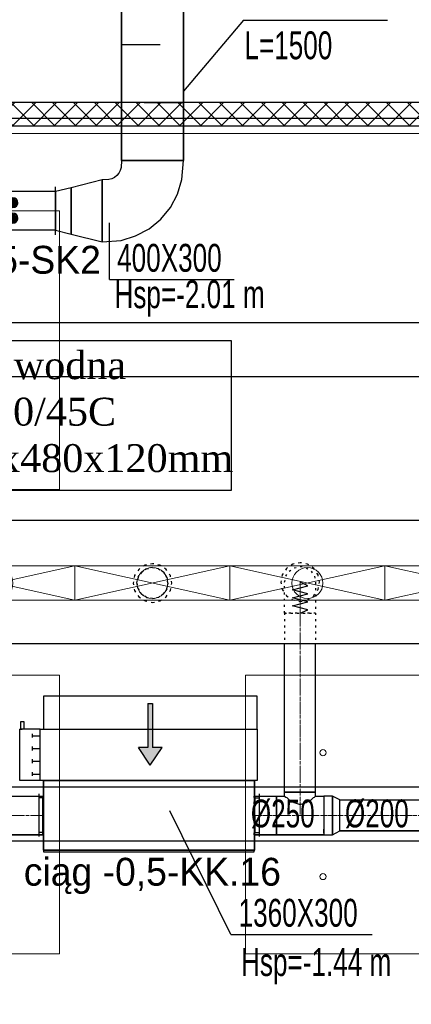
# Model space of a CAD drawing. Header units: centimetres. Extents: x -228435 to 46820, y -89367 to 152985.
# Tile 174 of 252: x 6604 to 9130, y 23275 to 29635. Entities that reach past the tile are written whole.
import ezdxf

# ---------------------------------------------------------------- set-up
doc = ezdxf.new("R2010")
doc.units = ezdxf.units.CM
doc.header["$LTSCALE"] = 50
doc.header["$PDMODE"] = 35
doc.header["$PDSIZE"] = 0.1
for name, pattern in [('CADVENT_CENTERLINE', [9.9, 7.4, -1, 0.5, -1]), ('CADVENT_HIDDEN', [0.8, 0.25, -0.55]), ('Kondygnacja  -0_5$0$HIDDEN', [9.525, 6.35, -3.175]), ('Kondygnacja  -0_5$0$HIDDEN2', [4.7625, 3.175, -1.5875]), ('Osie rzutów$0$DASHDOT2', [12.7, 6.35, -3.175, 0, -3.175])]:
    doc.linetypes.add(name, pattern=pattern)
doc.layers.get('0').update_dxf_attribs({"color": 8})
doc.layers.get('DEFPOINTS').update_dxf_attribs({"color": 8})
for name, color, linetype in [('01-103-Went PP_poziom-0_5$0$L_Nawiew', 3, 'Continuous'), ('bgde-nawiewEXP', 1, 'Continuous'), ('bgde-nawiewHIDDEN', 1, 'Continuous'), ('bgde-tekst', 7, 'Continuous'), ('bgde-wywiewSOL', 5, 'Continuous'), ('bgde_AJ_opis', 7, 'Continuous'), ('bgde_redukcja', 3, 'Continuous'), ('bgde_tlumik', 6, 'Continuous'), ('bgde_VAV', 7, 'Continuous'), ('bgde_wymiary tłumik VAV', 7, 'Continuous'), ('Kondygnacja  -0_5$0$ARCH_GK', 8, 'Continuous'), ('Kondygnacja  -0_5$0$ARCH_KONSTR_POWYŻEJ RZUTU', 8, 'Kondygnacja  -0_5$0$HIDDEN'), ('Kondygnacja  -0_5$0$ARCH_KONSTR_POWYŻEJ RZUTU_IST', 8, 'Kondygnacja  -0_5$0$HIDDEN2'), ('Osie rzutów$0$ARCH_INFO_OSIE_IST', 8, 'Osie rzutów$0$DASHDOT2'), ('Osie rzutów$0$ARCH_INFO_OSIE_OPISY_IST', 8, 'Continuous')]:
    doc.layers.add(name, color=color, linetype=linetype)
for name, color, linetype, lineweight in [('bgde-nawiewCEN', 7, 'Continuous', 13), ('bgde_AJ_specyfikacja', 2, 'Continuous', 30), ('bgde_nawiewnik', 11, 'Continuous', 5), ('Kondygnacja  -0_5$0$ARCH_INFO_WYMIARY', 8, 'Continuous', 9), ('Kondygnacja  -0_5$0$ARCH_WIDOK', 8, 'Continuous', 13), ('SU Lampy kwadratowe  -05$0$ARCH_SUFITY_PODWIESZANE', 8, 'Continuous', 9)]:
    doc.layers.add(name, color=color, linetype=linetype, lineweight=lineweight)
doc.styles.add('Kondygnacja  -0_5$0$Romans', font='Romans.shx', dxfattribs={"width": 0.7})
doc.dimstyles.new('Kondygnacja  -0_5$0$Wymiary 1-100', dxfattribs={"dimtxt": 12, "dimasz": 10, "dimexe": 5, "dimexo": 0, "dimgap": 4, "dimtad": 1, "dimrnd": 0.5, "dimzin": 12, "dimdsep": 46, "dimtxsty": 'Kondygnacja  -0_5$0$Romans', "dimblk": 'Kondygnacja  -0_5$0$_Oblique', "dimcen": 10, "dimdle": 10, "dimclrt": 55, "dimazin": 0, "dimtfac": 1, "dimtmove": 1, "dimatfit": 3, "dimfxl": 0, "dimtolj": 1, "dimtzin": 0, "dimarcsym": 0})

# ---------------------------------------------------------------- blocks, each defined once
blk = doc.blocks.new('Osie rzutów')
at = {"layer": 'Osie rzutów$0$ARCH_INFO_OSIE_IST', "ltscale": 10}
for p, q in [((12860, 12510), (12860, 4623.26)), ((4436.04, 7400), (15156.54, 7400))]:
    blk.add_line(p, q, dxfattribs=at)
blk = doc.blocks.new('SU Lampy kwadratowe  -05$0$moduł sufitu')
at = {"layer": 'SU Lampy kwadratowe  -05$0$ARCH_SUFITY_PODWIESZANE'}
for points in [[(60, -60), (240, -60), (240, -240), (60, -240)], [(360, -60), (540, -60), (540, -240), (360, -240)], [(60, -360), (240, -360), (240, -540), (60, -540)], [(360, -360), (540, -360), (540, -540), (360, -540)]]:
    blk.add_lwpolyline(points, close=True, dxfattribs=at)
for centre in [(110, -110), (190, -110), (410, -110), (490, -110), (110, -190), (190, -190), (410, -190), (490, -190), (110, -410), (190, -410), (410, -410), (490, -410), (110, -490), (190, -490), (410, -490), (490, -490)]:
    blk.add_circle(centre, 2, dxfattribs=at)
blk = doc.blocks.new('SU Lampy kwadratowe  -05')
at = {"layer": 'SU Lampy kwadratowe  -05$0$ARCH_SUFITY_PODWIESZANE'}
blk.add_lwpolyline([(12920, 7040), (13100, 7040), (13100, 6860), (12920, 6860)], close=True, dxfattribs=at)
for centre in [(12970, 6990), (12970, 6910)]:
    blk.add_circle(centre, 2, dxfattribs=at)
blk.add_blockref('SU Lampy kwadratowe  -05$0$moduł sufitu', (12260, 7400), dxfattribs=at)
blk = doc.blocks.new('Kondygnacja  -0_5$0$konstrukcja istniejąca -0.5')
at = {"layer": 'Kondygnacja  -0_5$0$ARCH_KONSTR_POWYŻEJ RZUTU_IST', "ltscale": 10}
for points in [[(12338, 7267.89), (13382, 7267.89), (13382, 7232.89), (12338, 7232.89)], [(12338, 6967.89), (13382, 6967.89), (13382, 6932.89), (12338, 6932.89)]]:
    blk.add_lwpolyline(points, dxfattribs=at)
blk = doc.blocks.new('Kondygnacja  -0_5$0$_Oblique')
at = {"color": 0, "linetype": 'ByBlock', "lineweight": -2}
blk.add_line((-0.5, -0.5), (0.5, 0.5), dxfattribs=at)
blk = doc.blocks.new('*D212')
at = {"layer": 'DEFPOINTS', "color": 0}
for p in [(-30586.3, 81900), (-30681.1, 12489.5), (9064, 12489.5)]:
    blk.add_point(p, dxfattribs=at)
at = {"layer": 'Kondygnacja  -0_5$0$ARCH_INFO_WYMIARY', "color": 0, "lineweight": -2}
for p, q in [((-30673.1, 81900), (-30686.1, 81900)), ((-30681.1, 81910), (-30681.1, 12479.5)), ((-30673.1, 12489.5), (-30686.1, 12489.5))]:
    blk.add_line(p, q, dxfattribs=at)
at = {"layer": 'Kondygnacja  -0_5$0$ARCH_INFO_WYMIARY', "color": 0, "lineweight": -2, "xscale": 10, "yscale": 10, "zscale": 10}
for p, rotation in [((-30681.1, 81900), 90), ((-30681.1, 12489.5), 270)]:
    blk.add_blockref('Kondygnacja  -0_5$0$_Oblique', p, dxfattribs=dict(at, rotation=rotation))
at = {"layer": 'Kondygnacja  -0_5$0$ARCH_INFO_WYMIARY', "color": 55, "insert": (-30691.1, 47194.8), "char_height": 12, "attachment_point": 5, "rotation": 90, "style": 'Kondygnacja  -0_5$0$Romans'}
blk.add_mtext('\\A1;69410.5', dxfattribs=at)
blk = doc.blocks.new('06')
at = {"layer": 'bgde_VAV', "color": 3, "linetype": 'Continuous', "lineweight": -2}
for p, q in [((-54870.1, 68405), (-54870.1, 68375)), ((-54320.1, 68375), (-54320.1, 68405)), ((-54870.1, 68375), (-54870.1, 68125)), ((-54320.1, 68125), (-54320.1, 68375)), ((-54870.1, 68125), (-54870.1, 68095)), ((-54320.1, 68095), (-54320.1, 68125))]:
    blk.add_line(p, q, dxfattribs=at)
at = {"layer": 'bgde_VAV', "color": 3, "linetype": 'ByBlock', "lineweight": -2}
for p, q in [((-54320.1, 68375), (-54870.1, 68375)), ((-54320.1, 68125), (-54870.1, 68125))]:
    blk.add_line(p, q, dxfattribs=at)
at = {"layer": 'bgde_VAV', "color": 3, "linetype": 'Continuous', "lineweight": -3}
for p, q in [((-54595.1, 68303.2), (-54625.5, 68313.1)), ((-54595.1, 68303.2), (-54621, 68322)), ((-54595.1, 68303.2), (-54613.9, 68329.1)), ((-54595.1, 68303.2), (-54605, 68333.7)), ((-54595.1, 68303.2), (-54595.1, 68335.2)), ((-54595.1, 68303.2), (-54585.2, 68333.7)), ((-54595.1, 68303.2), (-54576.3, 68329.1)), ((-54595.1, 68303.2), (-54569.2, 68322)), ((-54595.1, 68303.2), (-54564.7, 68313.1)), ((-54595.1, 68303.2), (-54627.1, 68303.2)), ((-54595.1, 68303.2), (-54625.5, 68293.3)), ((-54595.1, 68303.2), (-54621, 68284.4)), ((-54595.1, 68303.2), (-54613.9, 68277.3)), ((-54595.1, 68303.2), (-54605, 68272.8)), ((-54595.1, 68303.2), (-54563.1, 68303.2)), ((-54595.1, 68303.2), (-54564.7, 68293.3)), ((-54595.1, 68303.2), (-54569.2, 68284.4)), ((-54595.1, 68303.2), (-54576.3, 68277.3)), ((-54595.1, 68303.2), (-54585.2, 68272.8)), ((-54595.1, 68303.2), (-54595.1, 68271.2)), ((-54595.1, 68203.2), (-54627.1, 68203.2)), ((-54595.1, 68203.2), (-54625.5, 68213.1)), ((-54595.1, 68203.2), (-54625.5, 68193.3)), ((-54595.1, 68203.2), (-54621, 68222)), ((-54595.1, 68203.2), (-54621, 68184.4)), ((-54595.1, 68203.2), (-54613.9, 68229.1)), ((-54595.1, 68203.2), (-54613.9, 68177.3)), ((-54595.1, 68203.2), (-54605, 68233.7)), ((-54595.1, 68203.2), (-54605, 68172.8)), ((-54595.1, 68203.2), (-54595.1, 68235.2)), ((-54595.1, 68203.2), (-54585.2, 68233.7)), ((-54595.1, 68203.2), (-54576.3, 68229.1)), ((-54595.1, 68203.2), (-54569.2, 68222)), ((-54595.1, 68203.2), (-54564.7, 68213.1)), ((-54595.1, 68203.2), (-54563.1, 68203.2)), ((-54595.1, 68203.2), (-54564.7, 68193.3)), ((-54595.1, 68203.2), (-54569.2, 68184.4)), ((-54595.1, 68203.2), (-54576.3, 68177.3)), ((-54595.1, 68203.2), (-54585.2, 68172.8)), ((-54595.1, 68203.2), (-54595.1, 68171.2))]:
    blk.add_line(p, q, dxfattribs=at)
for centre in [(-54595.1, 68303.2), (-54595.1, 68203.2)]:
    blk.add_ellipse(centre, major_axis=(32, 0), ratio=1, start_param=-1.570796, end_param=4.712389, dxfattribs=at)
blk = doc.blocks.new('*a470')
at = {"layer": 'bgde-tekst'}
blk.add_line((0, 0), (806, 0), dxfattribs=at)
blk = doc.blocks.new('A$C5B3E7367')
at = {"layer": '01-103-Went PP_poziom-0_5$0$L_Nawiew'}
h = blk.add_hatch(color=256, dxfattribs=at)
h.paths.add_polyline_path([(215, 704), (215, 674), (331.7, 674), (331.7, 612.1), (445.9, 689), (331.7, 765.9), (331.7, 704)])
h.paths.add_polyline_path([(48.3, 704), (48.3, 674), (215, 674), (215, 704)])
for p, q in [((215, 1400), (215, 1530)), ((545, 1530), (215, 1530)), ((215, 1530), (215, 1515)), ((545, 1400), (545, 1530)), ((215, 1525), (165, 1525)), ((165, 1525), (165, 1505)), ((165, 1505), (215, 1505)), ((545, 1400), (215, 1400)), ((215, 1400), (215, 1378)), ((243.8, 1452), (268.8, 1452)), ((256.2, 1452), (256.2, 1400)), ((326.2, 1452), (351.2, 1452)), ((338.8, 1452), (338.8, 1400)), ((408.8, 1452), (433.8, 1452)), ((421.2, 1452), (421.2, 1400)), ((491.2, 1452), (516.2, 1452)), ((503.8, 1452), (503.8, 1400)), ((545, 0), (545, 1400)), ((0, 1378), (215, 1378)), ((0, 0), (0, 1378)), ((215, 1378), (215, 0)), ((445.9, 689), (331.7, 765.9)), ((331.7, 704), (331.7, 765.9)), ((48.3, 704), (331.7, 704)), ((48.3, 704), (48.3, 674)), ((48.3, 674), (331.7, 674)), ((445.9, 689), (331.7, 612.1)), ((331.7, 612.1), (331.7, 674)), ((215, 0), (0, 0)), ((215, 0), (545, 0))]:
    blk.add_line(p, q, dxfattribs=at)
blk = doc.blocks.new('A$C53CA46B8')
at = {"layer": 'bgde-wywiewSOL'}
for p, q in [((112.9, 511.1), (-162.1, 511.1)), ((-137.1, 481.1), (-137.1, 511.1)), ((87.9, 481.1), (87.9, 511.1)), ((200.4, 481.1), (-249.6, 481.1)), ((-249.6, 481.1), (-249.6, -878.9)), ((200.4, 481.1), (200.4, -878.9)), ((200.4, -878.9), (-249.6, -878.9)), ((-137.1, -878.9), (-137.1, -908.9)), ((87.9, -878.9), (87.9, -908.9)), ((112.9, -908.9), (-162.1, -908.9))]:
    blk.add_line(p, q, dxfattribs=at)
at = {"layer": '01-103-Went PP_poziom-0_5$0$L_Nawiew'}
blk.add_blockref('A$C5B3E7367', (-794.6, -893.9), dxfattribs=at)
blk = doc.blocks.new('A$C066D7839')
at = {"layer": 'bgde_nawiewnik'}
for p, q in [((-50, -11.15), (-50, 11.15)), ((-50, 11.15), (50, 11.15)), ((-50, -11.15), (50, 11.15)), ((50, -11.15), (-50, 11.15)), ((50, 11.15), (50, -11.15)), ((50, -11.15), (-50, -11.15))]:
    blk.add_line(p, q, dxfattribs=at)
blk.add_circle((0, 0), 10, dxfattribs=at)
blk = doc.blocks.new('*a386')
at = {"layer": 'bgde-tekst'}
blk.add_line((0, 0), (911, 0), dxfattribs=at)
blk = doc.blocks.new('t42')
at = {"layer": 'bgde_tlumik'}
for p, q in [((7407.5, 29850), (7657.5, 29850)), ((7260, 29475), (7510, 29475)), ((7407.5, 29100), (7657.5, 29100))]:
    blk.add_line(p, q, dxfattribs=at)
blk.add_lwpolyline([(7660, 28725), (7260, 28725), (7260, 30225), (7660, 30225)], close=True, dxfattribs=at)

msp = doc.modelspace()

# ---------------------------------------------------------------- hatches: boundary and pattern name
at = {"layer": 'Kondygnacja  -0_5$0$ARCH_GK', "linetype": 'Continuous', "lineweight": -3}
h = msp.add_hatch(dxfattribs=at)
h.set_pattern_fill('ANSI37', color=256, scale=30, angle=-360, style=0)
h.set_pattern_definition([(45, (-121140, -45000), (-67.35192, 67.35192), []), (135, (-121140, -45000), (-67.35192, -67.35192), [])])
h.paths.add_polyline_path([(13105, 28950), (13105, 29100), (3945, 29100), (3870, 29062.5), (3870, 28950)], flags=0)
h.paths.add_polyline_path([(3870, 28950), (3870, 29062.5), (3795, 29100), (1815, 29100), (1815, 28950)], flags=0)

# ---------------------------------------------------------------- linework, layer by layer
at = {"layer": 'bgde-nawiewCEN', "linetype": 'CADVENT_CENTERLINE', "ltscale": 0.06}
for p, q in [((8413.114, 26002.278), (8413.114, 26001.804)), ((8413.114, 26001.804), (8413.114, 26000.678)), ((8413.114, 26000.678), (8413.114, 25998.485)), ((8413.114, 25998.485), (8413.114, 25994.871)), ((8413.114, 25994.871), (8413.114, 25989.478)), ((8413.114, 25989.478), (8413.114, 25981.952)), ((8413.114, 25981.952), (8413.114, 25971.937)), ((8413.114, 25971.937), (8413.114, 25959.078)), ((8413.114, 25959.078), (8413.114, 25943.019)), ((8413.114, 25943.019), (8413.114, 25923.404)), ((8413.114, 25923.404), (8413.114, 25899.878)), ((8413.114, 25899.878), (8413.114, 25872.085)), ((8413.114, 25872.085), (8413.114, 25820.974)), ((8413.114, 25820.974), (8413.114, 25802.278)), ((8413.114, 24645.218), (8413.114, 25802.278)), ((8413.114, 24645.218), (8413.114, 24495.218)), ((6345.733, 24495.218), (6752.114, 24495.218)), ((6756.114, 24495.218), (6752.114, 24495.218)), ((8116.114, 24495.218), (8120.114, 24495.218)), ((8260.114, 24495.218), (8120.114, 24495.218)), ((8413.114, 24495.218), (8260.114, 24495.218)), ((8566.114, 24495.218), (8413.114, 24495.218)), ((8566.114, 24495.218), (8669.114, 24495.218)), ((8669.114, 24495.218), (11211.359, 24495.218))]:
    msp.add_line(p, q, dxfattribs=at)
at = {"layer": 'bgde-nawiewEXP', "linetype": 'Continuous'}
for points in [[(5782.767, 30338.607), (5792.767, 30338.607), (5792.767, 30738.607), (7134.997, 30738.607), (7134.997, 30338.607), (7159.997, 30338.607), (7198.266, 30330.994), (7230.708, 30309.317), (7252.385, 30276.875), (7259.997, 30238.607), (7259.997, 28725), (7659.997, 28725), (7659.997, 30213.607), (7259.997, 30213.607), (7659.997, 30213.607), (7659.997, 30238.607), (7667.609, 30276.875), (7689.287, 30309.317), (7721.729, 30330.994), (7759.997, 30338.607), (7784.997, 30338.607), (7784.997, 30738.607), (7134.997, 30738.607)], [(6934.997, 28550), (6934.997, 28250), (7134.997, 28200), (7257.543, 28209.607), (7351.34, 28238.06), (7437.784, 28284.266), (7513.553, 28346.447), (7575.735, 28422.216), (7621.94, 28508.66), (7650.393, 28602.457), (7660.001, 28724.998), (7260.001, 28725.002), (7258.079, 28680.493), (7252.388, 28661.734), (7243.147, 28644.444), (7230.71, 28629.29), (7215.556, 28616.854), (7198.267, 28607.612), (7179.507, 28601.922), (7134.997, 28600), (7134.997, 28200), (7134.997, 28600), (6934.997, 28550), (6934.997, 28250)], [(6934.997, 28250), (6934.997, 28550)], [(-40588.801, 26403.234), (10635.702, 26403.234), (10635.702, 25603.234), (-40588.801, 25603.234)], [(8120.114, 24370.218), (8260.114, 24370.218), (8260.114, 24620.218), (8313.114, 24620.218), (8313.114, 24645.218), (8513.114, 24645.218), (8513.114, 25603.234)], [(8313.114, 24620.218), (8320.726, 24612.606), (8327.119, 24610.703), (8342.403, 24595.418), (8368.86, 24583.606), (8374.846, 24577.621), (8413.114, 24566.228), (8451.383, 24577.621), (8457.368, 24583.606), (8483.825, 24595.418), (8499.11, 24610.703), (8505.502, 24612.606), (8513.114, 24620.218), (8513.114, 24645.218), (8313.114, 24645.218), (8313.114, 25603.234)], [(6292.733, 24620.218), (6345.733, 24620.218), (6345.733, 24370.218), (6752.114, 24370.218)], [(6345.733, 24370.218), (6345.733, 24620.218), (6752.114, 24620.218), (6752.114, 24610.703)], [(6752.114, 24370.218), (6752.114, 24620.218), (6756.114, 24620.218)], [(6752.114, 24610.703), (6752.114, 24620.218)], [(8116.114, 24620.218), (8120.114, 24620.218), (8120.114, 24610.703)], [(8120.114, 24610.703), (8120.114, 24620.218)], [(8513.114, 24620.218), (8566.114, 24620.218), (8566.114, 24379.733), (8566.114, 24379.733), (8566.114, 24370.218), (8620.957, 24370.218), (8620.957, 24620.218), (8566.114, 24620.218), (8566.114, 24379.733), (8566.114, 24379.733), (8566.114, 24370.218), (8260.114, 24370.218)], [(6752.114, 24495.218), (6752.114, 24610.703)], [(6752.114, 24610.703), (6752.114, 24583.606)], [(8120.114, 24495.218), (8120.114, 24610.703)], [(8120.114, 24610.703), (8120.114, 24583.606)], [(8669.114, 24395.218), (8669.114, 24595.218), (11211.359, 24595.218), (11211.359, 24424.507)], [(6752.114, 24495.218), (6752.114, 24447.383)], [(6752.114, 24447.383), (6752.114, 24495.218)], [(8120.114, 24495.218), (8120.114, 24447.383)], [(8120.114, 24447.383), (8120.114, 24495.218)], [(6752.114, 24406.83), (6752.114, 24447.383)], [(6752.114, 24447.383), (6752.114, 24406.83)], [(8120.114, 24406.83), (8120.114, 24447.383)], [(8120.114, 24447.383), (8120.114, 24406.83)], [(6752.114, 24370.218), (6345.733, 24370.218)], [(6752.114, 24406.83), (6752.114, 24379.733)], [(6752.114, 24370.218), (6752.114, 24406.83)], [(6752.114, 24370.218), (6756.114, 24370.218)], [(8116.114, 24370.218), (8120.114, 24370.218)], [(8120.114, 24370.218), (8116.114, 24370.218)], [(8120.114, 24406.83), (8120.114, 24379.733)], [(8120.114, 24370.218), (8120.114, 24406.83)], [(8260.114, 24370.218), (8566.114, 24370.218)], [(8566.114, 24379.733), (8566.114, 24406.83)], [(8669.114, 24395.218), (11211.359, 24395.218)], [(11211.359, 24395.218), (8669.114, 24395.218)]]:
    msp.add_lwpolyline(points, dxfattribs=at)
for points in [[(6934.997, 28550), (6834.997, 28525), (6834.997, 28275), (6934.997, 28250)], [(6756.114, 24260.218), (8116.114, 24260.218), (8116.114, 24270.218), (6756.114, 24270.218), (6756.114, 24720.218), (8116.114, 24720.218), (8116.114, 24270.218), (6756.114, 24270.218)], [(8120.114, 24370.218), (8120.114, 24620.218), (8260.114, 24620.218), (8260.114, 24370.218)], [(8620.957, 24370.218), (8669.114, 24395.218), (8669.114, 24595.218), (8620.957, 24620.218), (8620.957, 24379.733)]]:
    msp.add_lwpolyline(points, close=True, dxfattribs=at)
at = {"layer": 'bgde-nawiewHIDDEN', "linetype": 'CADVENT_HIDDEN'}
for points in [[(7334.997, 25996.041), (7344.512, 25948.206), (7371.609, 25907.653), (7412.162, 25880.556), (7459.997, 25871.041), (7507.833, 25880.556), (7548.386, 25907.653), (7575.482, 25948.206), (7584.997, 25996.041), (7575.482, 26043.877), (7548.386, 26084.429), (7507.833, 26111.526), (7459.997, 26121.041), (7412.162, 26111.526), (7371.609, 26084.429), (7344.512, 26043.877)], [(7334.997, 25996.041), (7344.512, 25948.206), (7371.609, 25907.653), (7412.162, 25880.556), (7459.997, 25871.041), (7507.833, 25880.556), (7548.386, 25907.653), (7575.482, 25948.206), (7584.997, 25996.041), (7575.482, 26043.877), (7548.386, 26084.429), (7507.833, 26111.526), (7459.997, 26121.041), (7412.162, 26111.526), (7371.609, 26084.429), (7344.512, 26043.877)], [(7359.997, 25996.041), (7367.609, 25957.773), (7389.287, 25925.33), (7421.729, 25903.653), (7459.997, 25896.041), (7498.266, 25903.653), (7530.708, 25925.33), (7552.385, 25957.773), (7559.997, 25996.041), (7552.385, 26034.309), (7530.708, 26066.752), (7498.266, 26088.429), (7459.997, 26096.041), (7421.729, 26088.429), (7389.287, 26066.752), (7367.609, 26034.309)], [(7359.997, 25996.041), (7367.609, 26034.309), (7389.287, 26066.752), (7421.729, 26088.429), (7459.997, 26096.041), (7498.266, 26088.429), (7530.708, 26066.752), (7552.385, 26034.309), (7559.997, 25996.041), (7552.385, 25957.773), (7530.708, 25925.33), (7498.266, 25903.653), (7459.997, 25896.041), (7421.729, 25903.653), (7389.287, 25925.33), (7367.609, 25957.773)], [(8288.114, 26002.278), (8297.629, 25954.443), (8324.726, 25913.89), (8365.279, 25886.793), (8413.114, 25877.278), (8460.95, 25886.793), (8501.503, 25913.89), (8528.599, 25954.443), (8538.114, 26002.278), (8528.599, 26050.113), (8501.503, 26090.666), (8460.95, 26117.763), (8413.114, 26127.278), (8365.279, 26117.763), (8324.726, 26090.666), (8297.629, 26050.113)], [(8288.114, 26002.278), (8297.629, 25954.443), (8324.726, 25913.89), (8365.279, 25886.793), (8413.114, 25877.278), (8460.95, 25886.793), (8501.503, 25913.89), (8528.599, 25954.443), (8538.114, 26002.278), (8528.599, 26050.113), (8501.503, 26090.666), (8460.95, 26117.763), (8413.114, 26127.278), (8365.279, 26117.763), (8324.726, 26090.666), (8297.629, 26050.113)], [(8313.114, 25802.278), (8313.114, 26002.278), (8320.726, 26040.546), (8342.403, 26072.989), (8374.846, 26094.666), (8413.114, 26102.278), (8451.383, 26094.666), (8483.825, 26072.989), (8505.502, 26040.546), (8513.114, 26002.278), (8513.114, 25802.278), (8320.726, 25802.278)]]:
    msp.add_lwpolyline(points, close=True, dxfattribs=at)
at = {"layer": 'bgde-nawiewHIDDEN'}
for points in [[(7459.997, 25996.041), (7459.997, 25996.041)], [(8413.114, 25802.278), (8463.114, 25822.374), (8363.114, 25848.47), (8463.114, 25874.502), (8363.114, 25900.763), (8463.114, 25926.835), (8363.114, 25952.255), (8463.114, 25977.278), (8413.114, 26002.278)]]:
    msp.add_lwpolyline(points, dxfattribs=at)
at = {"layer": 'bgde-nawiewHIDDEN', "linetype": 'CADVENT_HIDDEN'}
for points in [[(8313.114, 25802.278), (8513.114, 25802.278), (8513.114, 25603.234)], [(8313.114, 25802.278), (8313.114, 25603.234)], [(6756.114, 24370.218), (6756.114, 24620.218)], [(8116.114, 24370.218), (8116.114, 24620.218)]]:
    msp.add_lwpolyline(points, dxfattribs=at)
at = {"layer": 'bgde-tekst'}
msp.add_lwpolyline([(7182.194, 27956.909), (7182.194, 28322.252), (7182.194, 28322.252)], dxfattribs=at)
at = {"layer": 'bgde-tekst', "elevation": 1920}
for points in [[(7182.194, 27956.909), (7182.194, 28322.252), (7182.194, 28322.252)], [(7965.99, 23725.961), (7571.64, 24523.772), (7571.64, 24523.772)]]:
    msp.add_lwpolyline(points, dxfattribs=at)
at = {"layer": 'bgde_AJ_opis', "elevation": 1920}
msp.add_lwpolyline([(5044.686, 27562.347), (7967.035, 27562.347), (7967.035, 26594.436), (5044.686, 26594.436)], close=True, dxfattribs=at)
at = {"layer": 'bgde_wymiary tłumik VAV'}
for q in [(7659.997, 29173.85), (8977.422, 29631.896)]:
    msp.add_line((8047.078, 29631.896), q, dxfattribs=at)
at = {"layer": 'Kondygnacja  -0_5$0$ARCH_GK', "linetype": 'Continuous', "lineweight": -3}
for p, q in [((13105, 29100), (3795, 29100)), ((1815, 28950), (13105, 28950))]:
    msp.add_line(p, q, dxfattribs=at)
at = {"layer": 'Kondygnacja  -0_5$0$ARCH_WIDOK'}
msp.add_lwpolyline([(1815, 28900), (13105, 28900)], dxfattribs=at)

# ---------------------------------------------------------------- block references
at = {"layer": '01-103-Went PP_poziom-0_5$0$L_Nawiew', "xscale": 10, "yscale": 10, "zscale": 10}
for p in [(6460, 25996.041, 1920), (7460, 25996.041, 1920), (8460, 25996.041, 1920), (9460, 25996.041, 1920)]:
    msp.add_blockref('A$C066D7839', p, dxfattribs=at)
at = {"layer": '01-103-Went PP_poziom-0_5$0$L_Nawiew', "xscale": -1, "rotation": 90}
msp.add_blockref('A$C53CA46B8', (7241.127, 24471.522, 210.499), dxfattribs=at)
at = {"layer": 'bgde-tekst'}
for name, p in [('*a470', (7182.194, 27956.909)), ('*a470', (7182.194, 27956.909, 1920)), ('*a386', (7965.99, 23725.961, 1920))]:
    msp.add_blockref(name, p, dxfattribs=at)
at = {"layer": 'bgde_redukcja'}
msp.add_blockref('06', (61155.092, -39849.965), dxfattribs=at)
at = {"layer": 'bgde_tlumik'}
msp.add_blockref('t42', (0, 0), dxfattribs=at)
at = {"layer": 'Kondygnacja  -0_5$0$ARCH_KONSTR_POWYŻEJ RZUTU', "xscale": 10, "yscale": 10, "zscale": 10}
msp.add_blockref('Kondygnacja  -0_5$0$konstrukcja istniejąca -0.5', (-121140, -45000), dxfattribs=at)
at = {"layer": 'Osie rzutów$0$ARCH_INFO_OSIE_OPISY_IST', "xscale": 10, "yscale": 10, "zscale": 10}
msp.add_blockref('Osie rzutów', (-121140, -45000), dxfattribs=at)
at = {"layer": 'SU Lampy kwadratowe  -05$0$ARCH_SUFITY_PODWIESZANE', "xscale": 10, "yscale": 10, "zscale": 10}
msp.add_blockref('SU Lampy kwadratowe  -05', (-121140, -45000), dxfattribs=at)

# ---------------------------------------------------------------- texts
at = {"layer": 'bgde-tekst', "width": 0.7}
for s, p in [('400X300', (7232.194, 28006.909)), ('400X300', (7232.194, 28006.909, 1920)), ('Hsp=-2.01 m ', (7215.117, 27771.781)), ('Hsp=-2.01 m ', (7215.117, 27771.781, 1920)), ('%%c250', (8094.791, 24417.365, 630)), ('%%c200', (8701.909, 24417.683, 1920)), ('1360X300', (8015.99, 23775.961, 1920)), ('Hsp=-1.44 m ', (8031.742, 23457.635, 1920))]:
    msp.add_text(s, height=180, dxfattribs=at).set_placement(p)
at = {"layer": 'bgde_AJ_opis', "insert": (5063.353, 27493.198, 1920), "char_height": 180, "width": 2731.46614, "attachment_point": 1}
msp.add_mtext('\\A1;{\\fTimes New Roman|b0|i0|c238|p18;Nagrzewnica wodna \\PQ=8,95kW; 60/45C\\PAxBxH=530x480x120mm}', dxfattribs=at)
at = {"layer": 'bgde_AJ_specyfikacja', "char_height": 180, "attachment_point": 1}
for s, insert, width in [('ciąg -0,5-SK2', (5668.977, 28174.345, -2580), 1592.06181), ('ciąg -0,5-KK.16', (6630.01, 24221.032, 630), 1750.96649)]:
    msp.add_mtext(s, dxfattribs=dict(at, insert=insert, width=width))
at = {"layer": 'bgde_wymiary tłumik VAV', "width": 0.7}
msp.add_text('L=1500', height=180, dxfattribs=at).set_placement((8053.505, 29379.714, 1920))

# ---------------------------------------------------------------- dimensions: what is measured, and where the dimension line sits
at = {"layer": 'Kondygnacja  -0_5$0$ARCH_INFO_WYMIARY'}
dim = msp.add_linear_dim(base=(-30681.114, 12489.5), p1=(-30586.301, 81900), p2=(9064, 12489.5), angle=90, dimstyle='Kondygnacja  -0_5$0$Wymiary 1-100', dxfattribs=at)
dim.commit()
dim.dimension.update_dxf_attribs({"geometry": '*D212', "text_midpoint": (-30691.114, 47194.75)})

doc.saveas('drawing.dxf')
